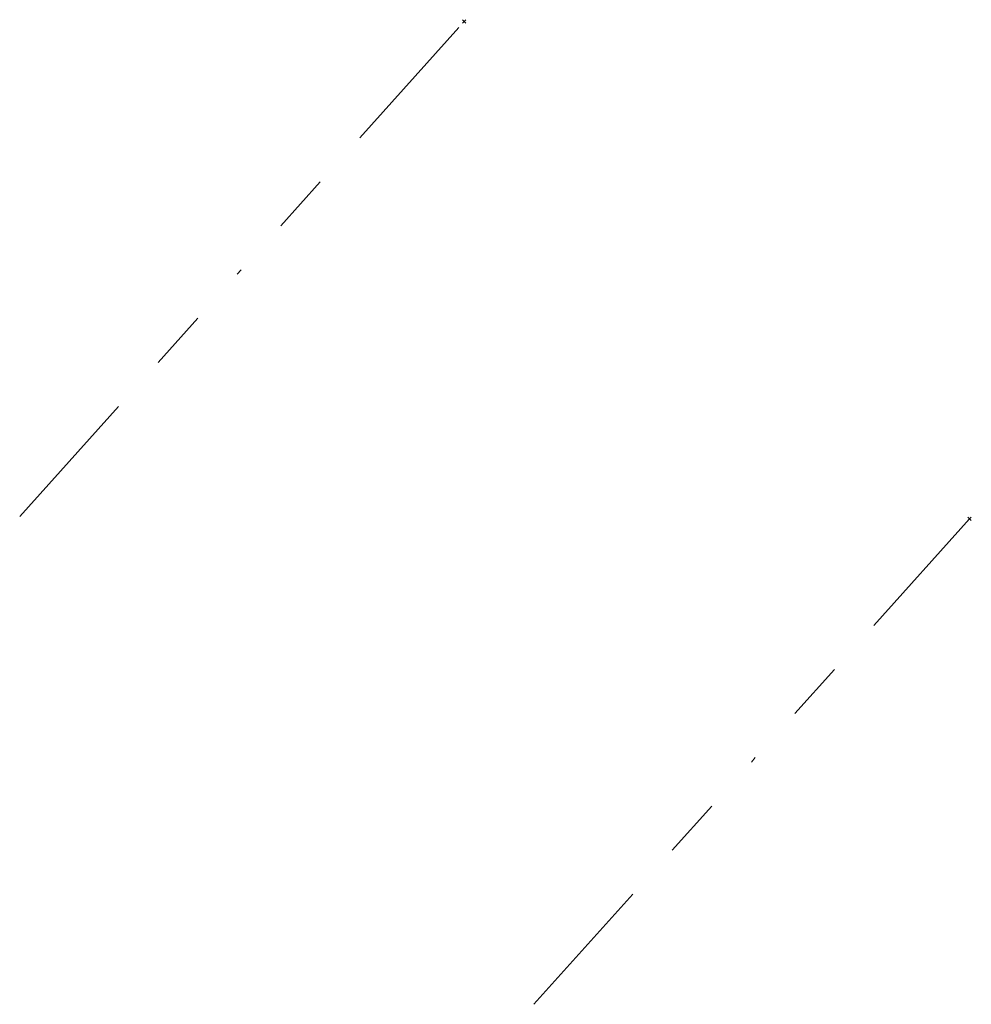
# Model space of a CAD drawing. Extents: x 73120 to 113741, y 434688 to 489241.
# Tile 63 of 256: x 104235 to 104251, y 478627 to 478643. Entities that reach past the tile are written whole.
import ezdxf

# ---------------------------------------------------------------- set-up
doc = ezdxf.new("R2010")
doc.units = 0
doc.header["$LTSCALE"] = 0.5
doc.linetypes.add('RI-OVERIG', pattern=[17, 5, -2, 2, -2, 0, -2, 2, -2])
doc.layers.add('B-WE-RI-VRIJVERVAL-G', color=210, linetype='RI-OVERIG', lineweight=18)
doc.layers.add('B-WE-RI-VRIJVERVAL_HULPSTUK-S', color=210, linetype='Continuous', lineweight=25)
doc.styles.add('NLCS-ISO', font='NLCS-ISO.ttf')

# ---------------------------------------------------------------- blocks, each defined once
blk = doc.blocks.new('SRI-HULP_OVERIG-SO')
at = {"color": 0, "linetype": 'ByBlock', "lineweight": 18}
for points in [[(-0.141, 0.141), (0.141, -0.141)], [(0.141, 0.141), (-0.141, -0.141)]]:
    blk.add_lwpolyline(points, dxfattribs=at)
at = {"color": 0, "linetype": 'ByBlock', "lineweight": 18, "style": 'NLCS-ISO', "flags": 1}
for tag, p in [('TYPE', (1.5, 0)), ('LABEL', (1.5, -1.5)), ('OMSCHRIJVING', (1.5, -3))]:
    blk.add_attdef(tag, p, '', height=1, dxfattribs=at)

msp = doc.modelspace()

# ---------------------------------------------------------------- linework, layer by layer
at = {"layer": 'B-WE-RI-VRIJVERVAL-G', "flags": 128}
for points in [[(104234.672, 478634.87), (104242.184, 478643.234)], [(104243.358, 478626.63), (104250.721, 478634.829)]]:
    msp.add_lwpolyline(points, dxfattribs=at)

# ---------------------------------------------------------------- block references
at = {"layer": 'B-WE-RI-VRIJVERVAL_HULPSTUK-S', "xscale": 0.2, "yscale": 0.2, "zscale": 0.2}
for p in [(104242.184, 478643.234), (104250.721, 478634.829)]:
    msp.add_blockref('SRI-HULP_OVERIG-SO', p, dxfattribs=at)

doc.saveas('drawing.dxf')
